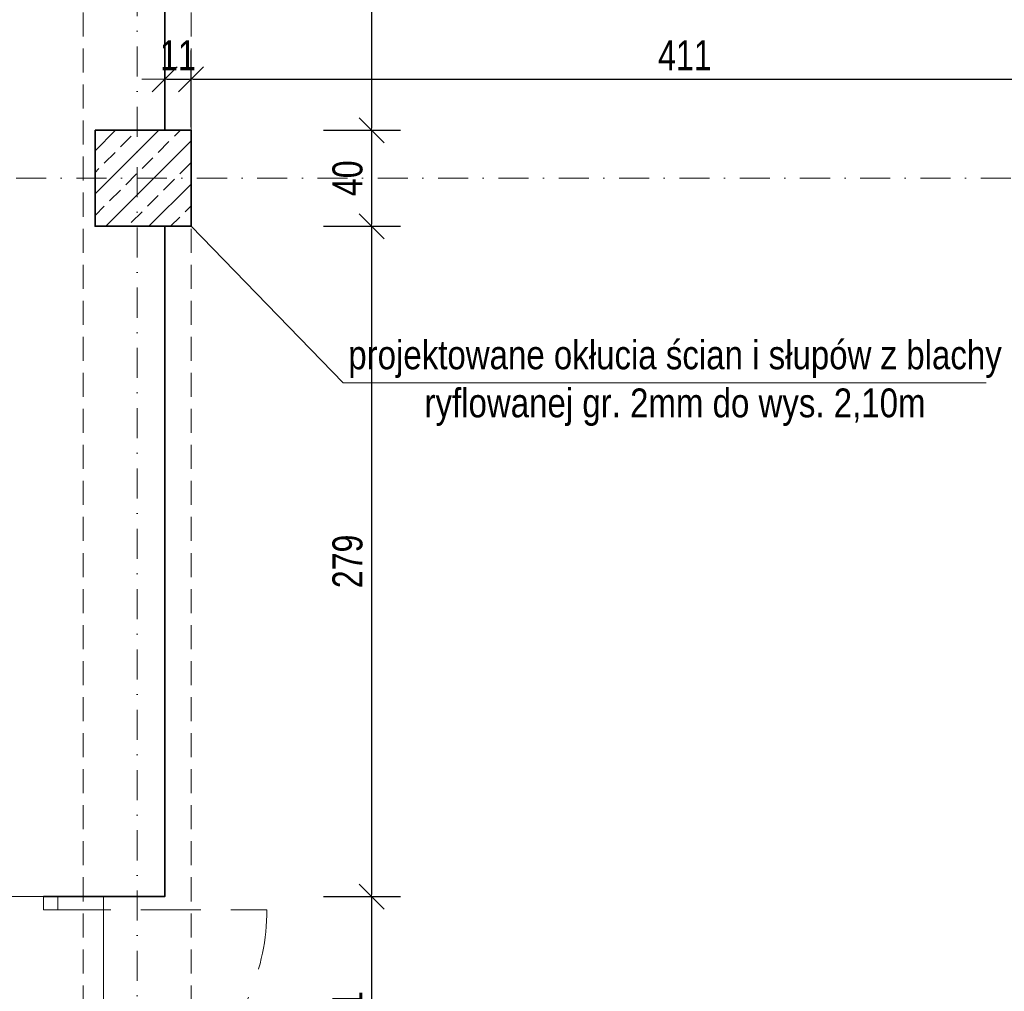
# Model space of a CAD drawing. Header units: millimetres. Extents: x 4946 to 18537, y -10559 to 785.
# Tile 28 of 79: x 6050 to 6460, y -416 to -11. Entities that reach past the tile are written whole.
import ezdxf

# ---------------------------------------------------------------- set-up
doc = ezdxf.new("R2010")
doc.units = ezdxf.units.MM
doc.linetypes.add('DASHDOT', pattern=[1, 0.5, -0.25, 0, -0.25])
doc.linetypes.add('DASHED', pattern=[0.75, 0.5, -0.25])
for name, color, linetype, lineweight in [('!MARIUSZ', 220, 'Continuous', 35), ('mm_went_opis', 7, 'Continuous', 15), ('PG_KONSTRUKCJA', 5, 'Continuous', 35), ('PG_OSIE', 1, 'DASHDOT', 18), ('PG_PODCIĄGI', 1, 'DASHED', 18), ('PG_SZRAF', 1, 'Continuous', 18), ('PG_WYMIARY', 1, 'Continuous', 18), ('PG_ŚCIANY_SŁUPY', 4, 'Continuous', 35)]:
    doc.layers.add(name, color=color, linetype=linetype, lineweight=lineweight)
doc.layers.add('PG_POMOCNICZNE', color=6, linetype='Continuous', lineweight=18, plot=False)
doc.styles.add('BIKWYM', font='BIKROMSW.SHX', dxfattribs={"width": 0.8})
doc.styles.get("Standard").update_dxf_attribs({"font": 'arial.ttf'})
doc.dimstyles.new('BA_KR_50', dxfattribs={"dimscale": 0.5, "dimtxt": 25, "dimasz": 1.666667, "dimexe": 24, "dimexo": 0, "dimgap": 0, "dimtad": 0, "dimdec": 1, "dimrnd": 0.5, "dimzin": 9, "dimdsep": 46, "dimtxsty": 'BIKWYM', "dimblk": 'WYM-KR', "dimcen": 0, "dimdle": 20, "dimclrd": 256, "dimclre": 256, "dimclrt": 7, "dimadec": 0, "dimazin": 0, "dimtfac": 0.033333, "dimtdec": 1, "dimtmove": 0, "dimatfit": 3, "dimldrblk": 'WYM-KR', "dimfxl": 40, "dimfxlon": 1, "dimtvp": 0.8, "dimtolj": 1, "dimarcsym": 0})

# ---------------------------------------------------------------- blocks, each defined once
blk = doc.blocks.new('A$C243F7E6F')
at = {"layer": 'PG_SZRAF'}
h = blk.add_hatch(dxfattribs=at)
h.set_pattern_fill('ANSI33', color=256, scale=2)
h.set_pattern_definition([(45, (-6891.598, -2675.306), (-8.980256, 8.980256), []), (45, (-6882.618, -2675.306), (-8.980256, 8.980256), [6.35, -3.175])])
h.paths.add_polyline_path([(0, 0), (40, 0), (40, -40), (0, -40)])
at = {"layer": 'PG_KONSTRUKCJA'}
blk.add_lwpolyline([(0, 0), (40, 0), (40, -40), (0, -40), (0, 0)], dxfattribs=at)
blk = doc.blocks.new('WYM-KR')
at = {"color": 7, "linetype": 'ByBlock'}
blk.add_line((6.24, 6.24), (-6.24, -6.24), dxfattribs=at)
at = {"linetype": 'ByBlock'}
blk.add_line((11.52, 0), (-11.52, 0), dxfattribs=at)
blk = doc.blocks.new('*D292')
at = {"layer": 'Defpoints', "color": 0, "transparency": 16777216}
for p in [(6121.05, -36.1), (6110.05, -57.31), (6121.05, -57.31)]:
    blk.add_point(p, dxfattribs=at)
at = {"layer": 'PG_WYMIARY', "lineweight": -2, "transparency": 16777216}
for p, q in [((6110.05, -56.1), (6110.05, -24.1)), ((6121.05, -56.1), (6121.05, -24.1)), ((6110.88, -36.1), (6120.21, -36.1))]:
    blk.add_line(p, q, dxfattribs=at)
at = {"layer": 'PG_WYMIARY', "lineweight": -2, "transparency": 16777216, "xscale": 0.8333333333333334, "yscale": 0.8333333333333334, "zscale": 0.8333333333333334, "rotation": 180}
blk.add_blockref('WYM-KR', (6110.05, -36.1), dxfattribs=at)
at = {"layer": 'PG_WYMIARY', "lineweight": -2, "transparency": 16777216, "xscale": 0.8333333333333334, "yscale": 0.8333333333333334, "zscale": 0.8333333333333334}
blk.add_blockref('WYM-KR', (6121.05, -36.1), dxfattribs=at)
at = {"layer": 'PG_WYMIARY', "color": 7, "lineweight": 18, "transparency": 16777216, "insert": (6115.55, -26.1), "char_height": 12.5, "attachment_point": 5, "style": 'BIKWYM'}
blk.add_mtext('\\A1;11', dxfattribs=at)
blk = doc.blocks.new('*D293')
at = {"layer": 'Defpoints', "color": 0, "transparency": 16777216}
for p in [(6532.05, -36.1), (6121.05, -57.31), (6532.05, -57.31)]:
    blk.add_point(p, dxfattribs=at)
at = {"layer": 'PG_WYMIARY', "lineweight": -2, "transparency": 16777216}
for p, q in [((6121.05, -56.1), (6121.05, -24.1)), ((6532.05, -56.1), (6532.05, -24.1)), ((6121.88, -36.1), (6531.21, -36.1))]:
    blk.add_line(p, q, dxfattribs=at)
at = {"layer": 'PG_WYMIARY', "lineweight": -2, "transparency": 16777216, "xscale": 0.8333333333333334, "yscale": 0.8333333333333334, "zscale": 0.8333333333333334, "rotation": 180}
blk.add_blockref('WYM-KR', (6121.05, -36.1), dxfattribs=at)
at = {"layer": 'PG_WYMIARY', "lineweight": -2, "transparency": 16777216, "xscale": 0.8333333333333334, "yscale": 0.8333333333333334, "zscale": 0.8333333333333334}
blk.add_blockref('WYM-KR', (6532.05, -36.1), dxfattribs=at)
at = {"layer": 'PG_WYMIARY', "color": 7, "transparency": 16777216, "insert": (6326.55, -26.1), "char_height": 12.5, "attachment_point": 5, "style": 'BIKWYM'}
blk.add_mtext('\\A1;411', dxfattribs=at)
blk = doc.blocks.new('*D338')
at = {"layer": 'Defpoints', "color": 0, "transparency": 16777216}
for p in [(6116.04, 492.69), (6113.29, -57.31), (6196.19, -57.31)]:
    blk.add_point(p, dxfattribs=at)
at = {"layer": 'PG_WYMIARY', "lineweight": -2, "transparency": 16777216}
for p, q in [((6176.19, 492.69), (6208.19, 492.69)), ((6196.19, 491.86), (6196.19, -56.47)), ((6176.19, -57.31), (6208.19, -57.31))]:
    blk.add_line(p, q, dxfattribs=at)
at = {"layer": 'PG_WYMIARY', "lineweight": -2, "transparency": 16777216, "xscale": 0.8333333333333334, "yscale": 0.8333333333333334, "zscale": 0.8333333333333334}
for p, rotation in [((6196.19, 492.69), 90), ((6196.19, -57.31), 270)]:
    blk.add_blockref('WYM-KR', p, dxfattribs=dict(at, rotation=rotation))
at = {"layer": 'PG_WYMIARY', "color": 7, "transparency": 16777216, "insert": (6186.19, 217.69), "char_height": 12.5, "attachment_point": 5, "rotation": 90, "style": 'BIKWYM'}
blk.add_mtext('\\A1;550', dxfattribs=at)
blk = doc.blocks.new('*D339')
at = {"layer": 'Defpoints', "color": 0, "transparency": 16777216}
for p in [(6113.29, -57.31), (6113.29, -97.31), (6196.19, -97.31)]:
    blk.add_point(p, dxfattribs=at)
at = {"layer": 'PG_WYMIARY', "lineweight": -2, "transparency": 16777216}
for p, q in [((6176.19, -57.31), (6208.19, -57.31)), ((6196.19, -58.14), (6196.19, -96.47)), ((6176.19, -97.31), (6208.19, -97.31))]:
    blk.add_line(p, q, dxfattribs=at)
at = {"layer": 'PG_WYMIARY', "lineweight": -2, "transparency": 16777216, "xscale": 0.8333333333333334, "yscale": 0.8333333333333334, "zscale": 0.8333333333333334}
for p, rotation in [((6196.19, -57.31), 90), ((6196.19, -97.31), 270)]:
    blk.add_blockref('WYM-KR', p, dxfattribs=dict(at, rotation=rotation))
at = {"layer": 'PG_WYMIARY', "color": 7, "transparency": 16777216, "insert": (6186.19, -77.31), "char_height": 12.5, "attachment_point": 5, "rotation": 90, "style": 'BIKWYM'}
blk.add_mtext('\\A1;40', dxfattribs=at)
blk = doc.blocks.new('*D340')
at = {"layer": 'Defpoints', "color": 0, "transparency": 16777216}
for p in [(6113.29, -97.31), (6102.29, -376.31), (6196.19, -376.31)]:
    blk.add_point(p, dxfattribs=at)
at = {"layer": 'PG_WYMIARY', "lineweight": -2, "transparency": 16777216}
for p, q in [((6176.19, -97.31), (6208.19, -97.31)), ((6196.19, -98.14), (6196.19, -375.47)), ((6176.19, -376.31), (6208.19, -376.31))]:
    blk.add_line(p, q, dxfattribs=at)
at = {"layer": 'PG_WYMIARY', "lineweight": -2, "transparency": 16777216, "xscale": 0.8333333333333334, "yscale": 0.8333333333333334, "zscale": 0.8333333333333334}
for p, rotation in [((6196.19, -97.31), 90), ((6196.19, -376.31), 270)]:
    blk.add_blockref('WYM-KR', p, dxfattribs=dict(at, rotation=rotation))
at = {"layer": 'PG_WYMIARY', "color": 7, "transparency": 16777216, "insert": (6186.19, -236.81), "char_height": 12.5, "attachment_point": 5, "rotation": 90, "style": 'BIKWYM'}
blk.add_mtext('\\A1;279', dxfattribs=at)
blk = doc.blocks.new('*D341')
at = {"layer": 'Defpoints', "color": 0, "transparency": 16777216}
for p in [(6102.29, -376.31), (6076.79, -477.31), (6196.19, -477.31)]:
    blk.add_point(p, dxfattribs=at)
at = {"layer": 'PG_WYMIARY', "lineweight": -2, "transparency": 16777216}
for p, q in [((6176.19, -376.31), (6208.19, -376.31)), ((6196.19, -377.14), (6196.19, -476.47)), ((6176.19, -477.31), (6208.19, -477.31))]:
    blk.add_line(p, q, dxfattribs=at)
at = {"layer": 'PG_WYMIARY', "lineweight": -2, "transparency": 16777216, "xscale": 0.8333333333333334, "yscale": 0.8333333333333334, "zscale": 0.8333333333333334}
for p, rotation in [((6196.19, -376.31), 90), ((6196.19, -477.31), 270)]:
    blk.add_blockref('WYM-KR', p, dxfattribs=dict(at, rotation=rotation))
at = {"layer": 'PG_WYMIARY', "color": 7, "transparency": 16777216, "insert": (6186.19, -426.81), "char_height": 12.5, "attachment_point": 5, "rotation": 90, "style": 'BIKWYM'}
blk.add_mtext('\\A1;101', dxfattribs=at)

msp = doc.modelspace()

# ---------------------------------------------------------------- linework, layer by layer
at = {"layer": '!MARIUSZ', "color": 18, "linetype": 'DASHED', "lineweight": 0, "ltscale": 50, "true_color": 0x000000}
for p, q in [((6038.55, -376.31), (6059.55, -376.31)), ((6059.55, -376.31), (6065.55, -376.31)), ((6059.55, -381.81), (6059.55, -376.31)), ((6065.55, -376.31), (6065.55, -381.81)), ((6065.55, -381.81), (6059.55, -381.81))]:
    msp.add_line(p, q, dxfattribs=at)
at = {"layer": '!MARIUSZ', "color": 18, "linetype": 'DASHED', "lineweight": 0, "ltscale": 50, "true_color": 0x000000, "extrusion": (0, 0, -1)}
msp.add_line((6062.55, -381.81), (6152.55, -381.81), dxfattribs=at)
msp.add_arc((-6062.55, -381.81), 90, 180, 270, dxfattribs=at)
at = {"layer": 'mm_went_opis'}
msp.add_line((6452.03, -162.42), (6184.39, -162.42), dxfattribs=at)
msp.add_lwpolyline([(6121.05, -97.31), (6184.39, -162.42)], dxfattribs=at)
at = {"layer": 'PG_OSIE', "color": 18, "ltscale": 25, "true_color": 0x000000}
for points in [[(6098.55, 780.75), (6098.55, -2070.06)], [(5847.38, -77.31), (8127.62, -77.31)]]:
    msp.add_lwpolyline(points, dxfattribs=at)
at = {"layer": 'PG_PODCIĄGI', "color": 18, "ltscale": 20, "true_color": 0x000000}
for points in [[(6076.05, 561.69), (6076.05, -1912.31)], [(6121.05, 561.69), (6121.05, -1912.31)]]:
    msp.add_lwpolyline(points, dxfattribs=at)
at = {"layer": 'PG_POMOCNICZNE'}
msp.add_lwpolyline([(6084.55, -1257.31), (6084.55, -697.31), (6121.05, -697.31), (6121.05, -657.31), (6084.55, -657.31), (6084.55, -376.31), (6110.05, -376.31), (6110.05, -97.31), (6121.05, -97.31), (6121.05, -57.31), (6110.05, -57.31), (6110.05, 391.19)], dxfattribs=at)
at = {"layer": 'PG_ŚCIANY_SŁUPY', "color": 18, "true_color": 0x000000}
msp.add_lwpolyline([(6059.55, -376.31), (6080.05, -376.31), (6110.05, -376.31), (6110.05, -97.31), (6121.05, -97.31), (6121.05, -57.31), (6110.05, -57.31), (6110.05, 492.69), (6123.8, 492.69), (6123.8, 500.69), (6125.55, 500.69)], dxfattribs=at)

# ---------------------------------------------------------------- block references
at = {"layer": 'PG_KONSTRUKCJA', "color": 18, "true_color": 0x000000}
msp.add_blockref('A$C243F7E6F', (6081.05, -57.31), dxfattribs=at)

# ---------------------------------------------------------------- texts
at = {"layer": 'mm_went_opis', "insert": (6322.47, -144.82), "char_height": 12, "width": 278.4132, "attachment_point": 2}
msp.add_mtext('{\\fArial Narrow|b0|i0|c238|p34;projektowane okłucia ścian i słupów z blachy ryflowanej gr. 2mm do wys. 2,10m}', dxfattribs=at)

# ---------------------------------------------------------------- dimensions: what is measured, and where the dimension line sits
at = {"layer": 'PG_WYMIARY'}
for base, p1, p2, picture, middle in [((6196.19, -57.31), (6116.04, 492.69), (6113.29, -57.31), '*D338', (6186.19, 217.69)), ((6196.19, -97.31), (6113.29, -57.31), (6113.29, -97.31), '*D339', (6186.19, -77.31)), ((6196.19, -376.31), (6113.29, -97.31), (6102.29, -376.31), '*D340', (6186.19, -236.81)), ((6196.19, -477.31), (6102.29, -376.31), (6076.79, -477.31), '*D341', (6186.19, -426.81))]:
    dim = msp.add_linear_dim(base=base, p1=p1, p2=p2, angle=90, dimstyle='BA_KR_50', override={"dimdec": 0, "dimrnd": 0, "dimtmove": 1}, dxfattribs=at)
    dim.commit()
    dim.dimension.update_dxf_attribs({"geometry": picture, "text_midpoint": middle})
at = {"layer": 'PG_WYMIARY', "color": 18, "lineweight": 18, "true_color": 0x000000}
dim = msp.add_linear_dim(base=(6121.05, -36.1), p1=(6110.05, -57.31), p2=(6121.05, -57.31), dimstyle='BA_KR_50', override={"dimdec": 0, "dimrnd": 0}, dxfattribs=at)
dim.commit()
dim.dimension.update_dxf_attribs({"geometry": '*D292', "text_midpoint": (6115.55, -26.1)})
at = {"layer": 'PG_WYMIARY'}
dim = msp.add_linear_dim(base=(6532.05, -36.1), p1=(6121.05, -57.31), p2=(6532.05, -57.31), dimstyle='BA_KR_50', override={"dimdec": 0, "dimrnd": 0, "dimtmove": 1}, dxfattribs=at)
dim.commit()
dim.dimension.update_dxf_attribs({"geometry": '*D293', "text_midpoint": (6326.55, -26.1)})

doc.saveas('drawing.dxf')
